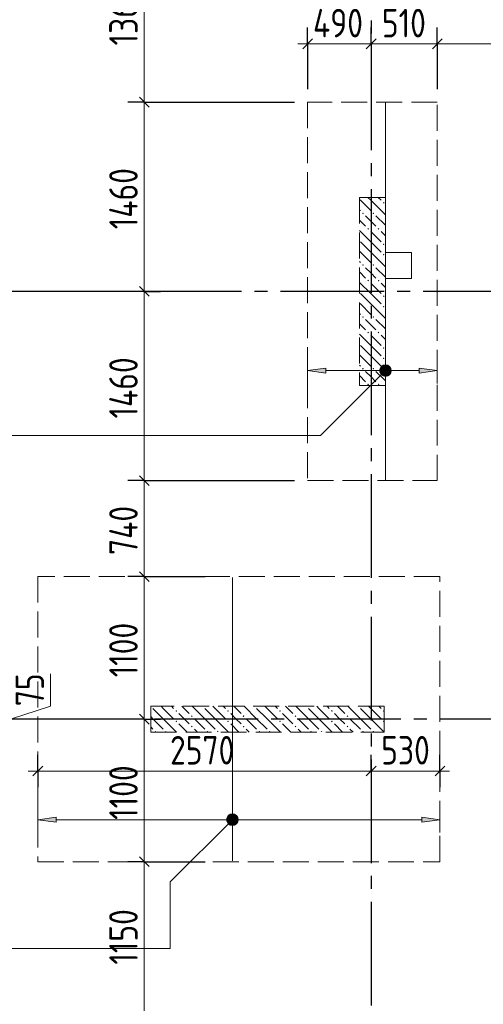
# Model space of a CAD drawing. Header units: millimetres. Extents: x 0 to 43617, y 0 to 59400.
# Tile 30 of 41: x 11914 to 15489, y 36830 to 44426. Entities that reach past the tile are written whole.
import ezdxf

# ---------------------------------------------------------------- set-up
doc = ezdxf.new("R2010")
doc.units = ezdxf.units.MM
doc.linetypes.add('______2', pattern=[270, 200, -70])
doc.linetypes.add('______5', pattern=[1100, 800, -100, 100, -100])
for name, color, linetype, lineweight in [('Standard', 7, 'Continuous', 25), ('ДОП Верх по Х', 7, 'Continuous', 25), ('ЖБ Пилон', 180, 'Continuous', 25), ('Оси', 40, '______5', 18), ('Позиционная метка номер позиции', 7, 'Continuous', 13), ('Примечания', 7, 'Continuous', 25)]:
    doc.layers.add(name, color=color, linetype=linetype, lineweight=lineweight)
doc.layers.add('ЖБ Перекрытие верхний уровень', color=7, linetype='Continuous', lineweight=25, true_color=0xe0e0ff)
doc.styles.add('GOST 2.304-81', font='txt')

msp = doc.modelspace()

# ---------------------------------------------------------------- hatches: boundary and pattern name
at = {"layer": 'ДОП Верх по Х', "linetype": 'Continuous', "lineweight": 13, "transparency": 33554687}
for points in [[(14274, 41699), (14134, 41719), (14274, 41739)], [(12194, 38234.5), (12054, 38254.5), (12194, 38274.5)]]:
    msp.add_hatch(color=7, dxfattribs=at).paths.add_polyline_path(points, flags=16)
for points in [[(14701.8, 41700.3), (14701.8, 41737.8), (14696.5, 41719)], [(14701.8, 41737.8), (14715.3, 41686.7), (14715.3, 41751.3)], [(14701.8, 41737.8), (14701.8, 41700.3), (14715.3, 41686.7)], [(14715.3, 41751.3), (14734, 41681.5), (14734, 41756.5)], [(14715.3, 41751.3), (14715.3, 41686.7), (14734, 41681.5)], [(14734, 41756.5), (14734, 41681.5), (14752.8, 41686.7)], [(14734, 41756.5), (14752.8, 41686.7), (14752.8, 41751.3)], [(14752.8, 41751.3), (14752.8, 41686.7), (14766.2, 41700.3)], [(14752.8, 41751.3), (14766.2, 41700.3), (14766.2, 41737.8)], [(14766.2, 41737.8), (14766.2, 41700.3), (14771.5, 41719)], [(14994, 41699), (15134, 41719), (14994, 41739)], [(13521.7, 38273.3), (13535.2, 38222.3), (13535.2, 38286.8)], [(13535.2, 38286.8), (13554, 38217), (13554, 38292)], [(13535.2, 38286.8), (13535.2, 38222.3), (13554, 38217)], [(13554, 38292), (13554, 38217), (13572.7, 38222.3)], [(13554, 38292), (13572.7, 38222.3), (13572.7, 38286.8)], [(13572.7, 38286.8), (13572.7, 38222.3), (13586.2, 38235.8)], [(13572.7, 38286.8), (13586.2, 38235.8), (13586.2, 38273.3)], [(13521.7, 38235.8), (13521.7, 38273.3), (13516.5, 38254.5)], [(13521.7, 38273.3), (13521.7, 38235.8), (13535.2, 38222.3)], [(13586.2, 38273.3), (13586.2, 38235.8), (13591.5, 38254.5)], [(15014, 38234.5), (15154, 38254.5), (15014, 38274.5)]]:
    msp.add_hatch(color=7, dxfattribs=at).paths.add_polyline_path(points)
at = {"layer": 'ЖБ Пилон', "linetype": 'Continuous', "lineweight": 18, "transparency": 33554687}
for points in [[(14714.5, 43013.1), (14721, 43019.6), (14727.5, 43013.1), (14721, 43006.6)], [(14554.4, 42933.1), (14560.9, 42939.6), (14567.4, 42933.1), (14560.9, 42926.6)], [(14634.5, 42933.1), (14640.9, 42939.6), (14647.4, 42933.1), (14640.9, 42926.6)], [(14594.5, 42813.1), (14601, 42819.6), (14607.5, 42813.1), (14601, 42806.6)], [(14674.5, 42813.1), (14681, 42819.6), (14687.5, 42813.1), (14681, 42806.6)], [(14714.5, 42693.1), (14721, 42699.6), (14727.5, 42693.1), (14721, 42686.6)], [(14714.5, 42613.1), (14721, 42619.6), (14727.5, 42613.1), (14721, 42606.6)], [(14554.4, 42533.1), (14560.9, 42539.6), (14567.4, 42533.1), (14560.9, 42526.6)], [(14634.5, 42533.1), (14640.9, 42539.6), (14647.4, 42533.1), (14640.9, 42526.6)], [(14594.5, 42413.1), (14601, 42419.6), (14607.5, 42413.1), (14601, 42406.6)], [(14674.5, 42413.1), (14681, 42419.6), (14687.5, 42413.1), (14681, 42406.6)], [(14714.5, 42293.1), (14721, 42299.6), (14727.5, 42293.1), (14721, 42286.6)], [(14714.5, 42213.1), (14721, 42219.6), (14727.5, 42213.1), (14721, 42206.6)], [(14554.4, 42133.1), (14560.9, 42139.6), (14567.4, 42133.1), (14560.9, 42126.6)], [(14634.5, 42133.1), (14640.9, 42139.6), (14647.4, 42133.1), (14640.9, 42126.6)], [(14594.5, 42013.1), (14601, 42019.6), (14607.5, 42013.1), (14601, 42006.6)], [(14674.5, 42013.1), (14681, 42019.6), (14687.5, 42013.1), (14681, 42006.6)], [(14714.5, 41893.1), (14721, 41899.6), (14727.5, 41893.1), (14721, 41886.6)], [(14714.5, 41813.1), (14721, 41819.6), (14727.5, 41813.1), (14721, 41806.6)], [(14554.4, 41733.1), (14560.9, 41739.6), (14567.4, 41733.1), (14560.9, 41726.6)], [(14634.5, 41733.1), (14640.9, 41739.6), (14647.4, 41733.1), (14640.9, 41726.6)], [(14594.5, 41613.1), (14601, 41619.6), (14607.5, 41613.1), (14601, 41606.6)], [(14674.5, 41613.1), (14681, 41619.6), (14687.5, 41613.1), (14681, 41606.6)], [(12924.3, 39130), (12924, 39129.7), (12924, 39130)], [(13324.3, 39130), (13321, 39126.6), (13317.6, 39130)], [(13724.3, 39130), (13721, 39126.6), (13717.6, 39130)], [(14124.3, 39130), (14121, 39126.6), (14117.6, 39130)], [(14524.3, 39130), (14521, 39126.6), (14517.6, 39130)], [(13114.5, 39093.1), (13121, 39099.6), (13127.5, 39093.1), (13121, 39086.6)], [(13234.5, 39053.1), (13241, 39059.6), (13247.4, 39053.1), (13241, 39046.6)], [(13514.5, 39093.1), (13521, 39099.6), (13527.5, 39093.1), (13521, 39086.6)], [(13634.5, 39053.1), (13641, 39059.6), (13647.4, 39053.1), (13641, 39046.6)], [(13914.5, 39093.1), (13921, 39099.6), (13927.5, 39093.1), (13921, 39086.6)], [(14034.5, 39053.1), (14041, 39059.6), (14047.4, 39053.1), (14041, 39046.6)], [(14314.5, 39093.1), (14321, 39099.6), (14327.5, 39093.1), (14321, 39086.6)], [(14434.5, 39053.1), (14441, 39059.6), (14447.4, 39053.1), (14441, 39046.6)], [(14714.5, 39093.1), (14721, 39099.6), (14724, 39096.6), (14724, 39089.7), (14721, 39086.6)], [(13114.5, 39013.1), (13121, 39019.6), (13127.5, 39013.1), (13121, 39006.6)], [(13234.5, 38973.1), (13241, 38979.6), (13247.4, 38973.1), (13241, 38966.6)], [(13514.5, 39013.1), (13521, 39019.6), (13527.5, 39013.1), (13521, 39006.6)], [(13634.5, 38973.1), (13641, 38979.6), (13647.4, 38973.1), (13641, 38966.6)], [(13914.5, 39013.1), (13921, 39019.6), (13927.5, 39013.1), (13921, 39006.6)], [(14034.5, 38973.1), (14041, 38979.6), (14047.4, 38973.1), (14041, 38966.6)], [(14314.5, 39013.1), (14321, 39019.6), (14327.5, 39013.1), (14321, 39006.6)], [(14434.5, 38973.1), (14441, 38979.6), (14447.4, 38973.1), (14441, 38966.6)], [(14714.5, 39013.1), (14721, 39019.6), (14724, 39016.6), (14724, 39009.7), (14721, 39006.6)], [(12954.4, 38933.1), (12960.9, 38939.6), (12967.4, 38933.1), (12964.3, 38930), (12957.6, 38930)], [(13034.5, 38933.1), (13041, 38939.6), (13047.4, 38933.1), (13044.3, 38930), (13037.6, 38930)], [(13354.4, 38933.1), (13360.9, 38939.6), (13367.4, 38933.1), (13364.3, 38930), (13357.6, 38930)], [(13434.5, 38933.1), (13441, 38939.6), (13447.4, 38933.1), (13444.3, 38930), (13437.6, 38930)], [(13754.4, 38933.1), (13760.9, 38939.6), (13767.4, 38933.1), (13764.3, 38930), (13757.6, 38930)], [(13834.5, 38933.1), (13841, 38939.6), (13847.4, 38933.1), (13844.3, 38930), (13837.6, 38930)], [(14154.4, 38933.1), (14160.9, 38939.6), (14167.4, 38933.1), (14164.3, 38930), (14157.6, 38930)], [(14234.5, 38933.1), (14241, 38939.6), (14247.4, 38933.1), (14244.3, 38930), (14237.6, 38930)], [(14554.4, 38933.1), (14560.9, 38939.6), (14567.4, 38933.1), (14564.3, 38930), (14557.6, 38930)], [(14634.5, 38933.1), (14641, 38939.6), (14647.4, 38933.1), (14644.3, 38930), (14637.6, 38930)]]:
    msp.add_hatch(color=7, dxfattribs=at).paths.add_polyline_path(points, flags=16)
at = {"layer": 'Позиционная метка номер позиции', "linetype": 'Continuous', "lineweight": 13, "transparency": 33554687}
for points in [[(14765.8, 41687.2), (14702.2, 41750.8), (14690.7, 41730.5)], [(14765.8, 41687.2), (14690.7, 41730.5), (14745.4, 41675.7)], [(14745.4, 41675.7), (14690.7, 41730.5), (14690.7, 41707.5)], [(14745.4, 41675.7), (14690.7, 41707.5), (14722.5, 41675.7)], [(14722.5, 41675.7), (14690.7, 41707.5), (14702.2, 41687.2)], [(14777.3, 41707.5), (14722.5, 41762.3), (14702.2, 41750.8)], [(14777.3, 41707.5), (14702.2, 41750.8), (14765.8, 41687.2)], [(14777.3, 41730.5), (14745.4, 41762.3), (14722.5, 41762.3)], [(14777.3, 41730.5), (14722.5, 41762.3), (14777.3, 41707.5)], [(14745.4, 41762.3), (14777.3, 41730.5), (14765.8, 41750.8)], [(13585.8, 38222.7), (13522.2, 38286.4), (13510.7, 38266)], [(13597.3, 38243.1), (13542.5, 38297.8), (13522.2, 38286.4)], [(13597.3, 38243.1), (13522.2, 38286.4), (13585.8, 38222.7)], [(13597.3, 38266), (13565.4, 38297.8), (13542.5, 38297.8)], [(13597.3, 38266), (13542.5, 38297.8), (13597.3, 38243.1)], [(13565.4, 38297.8), (13597.3, 38266), (13585.8, 38286.4)], [(13585.8, 38222.7), (13510.7, 38266), (13565.4, 38211.3)], [(13565.4, 38211.3), (13510.7, 38266), (13510.7, 38243.1)], [(13565.4, 38211.3), (13510.7, 38243.1), (13542.5, 38211.3)], [(13542.5, 38211.3), (13510.7, 38243.1), (13522.2, 38222.7)]]:
    msp.add_hatch(color=7, dxfattribs=at).paths.add_polyline_path(points)

# ---------------------------------------------------------------- linework, layer by layer
at = {"layer": 'Standard', "color": 251, "linetype": 'Continuous', "lineweight": -3, "true_color": 0x656565, "transparency": 33554687}
for p, q in [((14134, 44240), (14134, 44365)), ((14624, 44240), (14624, 44365)), ((15134, 44240), (15134, 44365)), ((14134, 44240), (14134, 44115)), ((14134, 44240), (14134, 43890)), ((14624, 44240), (14624, 44115)), ((15134, 44240), (15134, 44115)), ((15134, 44240), (15134, 43890)), ((12874, 43790), (12749, 43790)), ((12874, 43790), (12999, 43790)), ((12874, 42330), (12749, 42330)), ((12874, 42330), (12999, 42330)), ((12874, 40870), (12749, 40870)), ((12874, 40870), (12999, 40870)), ((12874, 40130), (12749, 40130)), ((12874, 40130), (12999, 40130)), ((12874, 39030), (12749, 39030)), ((12874, 39030), (12999, 39030)), ((12054, 38630), (12054, 38755)), ((14624, 38630), (14624, 38755)), ((15154, 38630), (15154, 38755)), ((12054, 38630), (12054, 38505)), ((12054, 38630), (12054, 38630)), ((14624, 38630), (14624, 38505)), ((14624, 38630), (14624, 38092.3)), ((15154, 38630), (15154, 38505)), ((15154, 38630), (15154, 38630)), ((12874, 37930), (12749, 37930)), ((12874, 37930), (12999, 37930))]:
    msp.add_line(p, q, dxfattribs=at)
at = {"layer": 'Standard', "color": 7, "linetype": 'Continuous', "lineweight": 13, "transparency": 33554687}
for p, q in [((14134, 44240), (14059, 44240)), ((14624, 44240), (14134, 44240)), ((15134, 44240), (14624, 44240)), ((16324, 44240), (15134, 44240)), ((12874, 40130), (12874, 40870)), ((12152, 39130), (12152, 39380.1)), ((11724, 38992.5), (12152, 39130)), ((12054, 38630), (11979, 38630)), ((14624, 38630), (12054, 38630)), ((15154, 38630), (14624, 38630)), ((15154, 38630), (15229, 38630))]:
    msp.add_line(p, q, dxfattribs=at)
at = {"layer": 'Standard', "color": 7, "linetype": 'Continuous', "lineweight": 25, "transparency": 33554687}
for p, q in [((14171.5, 44277.5), (14096.5, 44202.5)), ((14661.5, 44277.5), (14586.5, 44202.5)), ((15171.5, 44277.5), (15096.5, 44202.5)), ((12911.5, 43752.5), (12836.5, 43827.5)), ((12911.5, 42292.5), (12836.5, 42367.5)), ((12911.5, 40832.5), (12836.5, 40907.5)), ((12911.5, 40092.5), (12836.5, 40167.5)), ((12911.5, 38992.5), (12836.5, 39067.5)), ((12091.5, 38667.5), (12016.5, 38592.5)), ((14661.5, 38667.5), (14586.5, 38592.5)), ((15191.5, 38667.5), (15116.5, 38592.5)), ((12911.5, 37892.5), (12836.5, 37967.5))]:
    msp.add_line(p, q, dxfattribs=at)
at = {"layer": 'Standard', "color": 7, "linetype": 'Continuous', "lineweight": 13, "transparency": 33554687}
for points in [[(12874, 43790), (12874, 44316.8), (12874, 44316.8), (12874, 45150)], [(12874, 42330), (12874, 43325.2), (12874, 43325.2), (12874, 43790)], [(12874, 40870), (12874, 40924), (12874, 40924), (12874, 42202.2), (12874, 42202.2), (12874, 42330)], [(12874, 39030), (12874, 39607.8), (12874, 39607.8), (12874, 40130)], [(12874, 37930), (12874, 38658.4), (12874, 38658.4), (12874, 39030)], [(12874, 36780), (12874, 36816.3), (12874, 36816.3), (12874, 37807.9), (12874, 37807.9), (12874, 37930)]]:
    msp.add_lwpolyline(points, dxfattribs=at)
at = {"layer": 'Standard', "color": 251, "linetype": 'Continuous', "lineweight": -3, "true_color": 0x656565, "transparency": 33554687}
for points in [[(14624, 44240), (14624, 44257), (14624, 44257), (14624, 44295)], [(12874, 43790), (12888.6, 43790), (12888.6, 43790), (12907, 43790), (12907, 43790), (12924.1, 43790), (12924.1, 43790), (12943.2, 43790), (12943.2, 43790), (12960.8, 43790), (12960.8, 43790), (12973.1, 43790), (12973.1, 43790), (12982.8, 43790), (12982.8, 43790), (12993.1, 43790), (12993.1, 43790), (14034, 43790)], [(12874, 42330), (12866.8, 42330), (12866.8, 42330), (12455.3, 42330)], [(12874, 40870), (12898.9, 40870), (12898.9, 40870), (12924.7, 40870), (12924.7, 40870), (12944.4, 40870), (12944.4, 40870), (12960, 40870), (12960, 40870), (12974.5, 40870), (12974.5, 40870), (12990.7, 40870), (12990.7, 40870), (13005.6, 40870), (13005.6, 40870), (13016, 40870), (13016, 40870), (13024.2, 40870), (13024.2, 40870), (13032.9, 40870), (13032.9, 40870), (14034, 40870)], [(12874, 40130), (12885.4, 40130), (12885.4, 40130), (12915.1, 40130), (12915.1, 40130), (12939.7, 40130), (12939.7, 40130), (12958.6, 40130), (12958.6, 40130), (12973.5, 40130), (12973.5, 40130), (12987.3, 40130), (12987.3, 40130), (13002.7, 40130), (13002.7, 40130), (13016.9, 40130), (13016.9, 40130), (13026.9, 40130), (13026.9, 40130), (13034.7, 40130), (13034.7, 40130), (13043, 40130), (13043, 40130), (13344, 40130)], [(12874, 39030), (12864.9, 39030), (12864.9, 39030), (12582.9, 39030)], [(12874, 37930), (12894.8, 37930), (12894.8, 37930), (12916.5, 37930), (12916.5, 37930), (12937.9, 37930), (12937.9, 37930), (12963.4, 37930), (12963.4, 37930), (12984.5, 37930), (12984.5, 37930), (13000.7, 37930), (13000.7, 37930), (13013.4, 37930), (13013.4, 37930), (13025.3, 37930), (13025.3, 37930), (13038.5, 37930), (13038.5, 37930), (13050.7, 37930), (13050.7, 37930), (13059.2, 37930), (13059.2, 37930), (13065.9, 37930), (13065.9, 37930), (13073, 37930), (13073, 37930), (13344, 37930)]]:
    msp.add_lwpolyline(points, dxfattribs=at)
at = {"layer": 'ДОП Верх по Х', "color": 7, "linetype": 'Continuous', "lineweight": 18, "transparency": 33554687}
for p, q in [((14734, 43784), (14734, 40876)), ((13554, 37936), (13554, 40124))]:
    msp.add_line(p, q, dxfattribs=at)
at = {"layer": 'ДОП Верх по Х', "color": 251, "linetype": 'Continuous', "lineweight": 13, "true_color": 0x494949, "transparency": 33554687}
for p, q in [((14134, 41719), (14134, 41819)), ((15134, 41719), (15134, 41819)), ((14134, 41719), (14274, 41739)), ((14274, 41699), (14134, 41719)), ((14134, 41719), (14134, 41619)), ((14134, 41719), (14134, 41719)), ((14274, 41739), (14274, 41699)), ((14274, 41719), (14704, 41719)), ((14734, 41756.5), (14734, 41756.5)), ((14764, 41719), (14994, 41719)), ((15134, 41719), (14994, 41739)), ((14994, 41739), (14994, 41699)), ((14994, 41699), (15134, 41719)), ((15134, 41719), (15134, 41619)), ((15134, 41719), (15134, 41719)), ((14734, 41681.5), (14734, 41681.5)), ((12054, 38254.5), (12054, 38354.5)), ((13554, 38292), (13554, 38292)), ((15154, 38254.5), (15154, 38354.5)), ((12054, 38254.5), (12194, 38274.5)), ((12194, 38234.5), (12054, 38254.5)), ((12054, 38254.5), (12054, 38154.5)), ((12054, 38254.5), (12054, 38254.5)), ((12194, 38274.5), (12194, 38234.5)), ((12194, 38254.5), (13524, 38254.5)), ((13554, 38217), (13554, 38217)), ((13584, 38254.5), (15014, 38254.5)), ((15154, 38254.5), (15014, 38274.5)), ((15014, 38274.5), (15014, 38234.5)), ((15014, 38234.5), (15154, 38254.5)), ((15154, 38254.5), (15154, 38154.5)), ((15154, 38254.5), (15154, 38254.5))]:
    msp.add_line(p, q, dxfattribs=at)
for centre in [(14734, 41719), (13554, 38254.5)]:
    msp.add_circle(centre, 37.5, dxfattribs=at)
at = {"layer": 'ЖБ Перекрытие верхний уровень', "color": 7, "linetype": 'Continuous', "lineweight": 18, "transparency": 33554687}
for p, q in [((14934, 42630), (14734, 42630)), ((14734, 42630), (14734, 42430)), ((14934, 42430), (14934, 42630)), ((14734, 42430), (14934, 42430))]:
    msp.add_line(p, q, dxfattribs=at)
at = {"layer": 'ЖБ Пилон', "color": 253, "linetype": '______2', "lineweight": 13, "true_color": 0xa0a0a0, "transparency": 33554687}
for p, q in [((14534, 43055), (14534, 41605)), ((14734, 43055), (14534, 43055)), ((14734, 41605), (14734, 43055)), ((14534, 41605), (14734, 41605)), ((14724, 39130), (12924, 39130)), ((12924, 39130), (12924, 38930)), ((14724, 38930), (14724, 39130)), ((12924, 38930), (14724, 38930))]:
    msp.add_line(p, q, dxfattribs=at)
at = {"layer": 'ЖБ Пилон', "color": 9, "linetype": 'Continuous', "lineweight": 18, "true_color": 0xc7c7c7, "transparency": 33554687}
for p, q in [((14541, 43033.1), (14534, 43040.1)), ((14541, 43033.1), (14621, 42953.1)), ((14599.1, 43055), (14621, 43033.1)), ((14621, 43033.1), (14734, 42920.1)), ((14679.1, 43055), (14701, 43033.1)), ((14534, 42960.1), (14541, 42953.1)), ((14534, 42880.1), (14581, 42833.1)), ((14621, 42873.1), (14581, 42913.1)), ((14660.9, 42833.1), (14621, 42873.1)), ((14660.9, 42913.1), (14734, 42840.1)), ((14621, 42713.1), (14534, 42800.1)), ((14621, 42793.1), (14701, 42713.1)), ((14701, 42793.1), (14734, 42760.1)), ((14541, 42713.1), (14621, 42633.1)), ((14621, 42713.1), (14701, 42633.1)), ((14541, 42633.1), (14534, 42640.1)), ((14541, 42633.1), (14621, 42553.1)), ((14621, 42633.1), (14734, 42520.1)), ((14534, 42560.1), (14541, 42553.1)), ((14534, 42480.1), (14581, 42433.1)), ((14621, 42473.1), (14581, 42513.1)), ((14660.9, 42433.1), (14621, 42473.1)), ((14660.9, 42513.1), (14734, 42440.1)), ((14621, 42313.1), (14534, 42400.1)), ((14621, 42393.1), (14701, 42313.1)), ((14701, 42393.1), (14734, 42360.1)), ((14541, 42313.1), (14621, 42233.1)), ((14621, 42313.1), (14701, 42233.1)), ((14541, 42233.1), (14534, 42240.1)), ((14534, 42160.1), (14541, 42153.1)), ((14541, 42233.1), (14621, 42153.1)), ((14621, 42233.1), (14734, 42120.1)), ((14621, 42073.1), (14581, 42113.1)), ((14660.9, 42113.1), (14734, 42040.1)), ((14534, 42080.1), (14581, 42033.1)), ((14660.9, 42033.1), (14621, 42073.1)), ((14621, 41913.1), (14534, 42000.1)), ((14621, 41993.1), (14701, 41913.1)), ((14701, 41993.1), (14734, 41960.1)), ((14541, 41913.1), (14621, 41833.1)), ((14621, 41913.1), (14701, 41833.1)), ((14541, 41833.1), (14534, 41840.1)), ((14541, 41833.1), (14621, 41753.1)), ((14621, 41833.1), (14734, 41720.1)), ((14534, 41760.1), (14541, 41753.1)), ((14621, 41673.1), (14581, 41713.1)), ((14660.9, 41713.1), (14734, 41640.1)), ((14534, 41680.1), (14581, 41633.1)), ((14660.9, 41633.1), (14621, 41673.1)), ((13021, 39113.1), (13004.1, 39130)), ((13084.1, 39130), (13101, 39113.1)), ((13164.1, 39130), (13221, 39073.1)), ((13341, 39033.1), (13244.1, 39130)), ((13421, 39113.1), (13404.1, 39130)), ((13484.1, 39130), (13501, 39113.1)), ((13564.1, 39130), (13621, 39073.1)), ((13741, 39033.1), (13644.1, 39130)), ((13821, 39113.1), (13804.1, 39130)), ((13884.1, 39130), (13901, 39113.1)), ((13964.1, 39130), (14021, 39073.1)), ((14141, 39033.1), (14044.1, 39130)), ((14221, 39113.1), (14204.1, 39130)), ((14284.1, 39130), (14301, 39113.1)), ((14364.1, 39130), (14421, 39073.1)), ((14541, 39033.1), (14444.1, 39130)), ((14621, 39113.1), (14604.1, 39130)), ((14684.1, 39130), (14701, 39113.1)), ((12941, 39033.1), (12924, 39050.1)), ((12941, 39113.1), (13021, 39033.1)), ((13021, 39113.1), (13101, 39033.1)), ((13181, 39033.1), (13141, 39073.1)), ((13341, 39113.1), (13421, 39033.1)), ((13421, 39113.1), (13501, 39033.1)), ((13581, 39033.1), (13541, 39073.1)), ((13741, 39113.1), (13821, 39033.1)), ((13821, 39113.1), (13901, 39033.1)), ((13981, 39033.1), (13941, 39073.1)), ((14141, 39113.1), (14221, 39033.1)), ((14221, 39113.1), (14301, 39033.1)), ((14381, 39033.1), (14341, 39073.1)), ((14541, 39113.1), (14621, 39033.1)), ((14621, 39113.1), (14701, 39033.1)), ((12924, 38970.1), (12941, 38953.1)), ((12941, 39033.1), (13021, 38953.1)), ((13021, 39033.1), (13124.1, 38930)), ((13141, 38993.1), (13204.1, 38930)), ((13221, 38993.1), (13181, 39033.1)), ((13260.9, 39033.1), (13341, 38953.1)), ((13341, 39033.1), (13421, 38953.1)), ((13421, 39033.1), (13524.1, 38930)), ((13541, 38993.1), (13604.1, 38930)), ((13621, 38993.1), (13581, 39033.1)), ((13660.9, 39033.1), (13741, 38953.1)), ((13741, 39033.1), (13821, 38953.1)), ((13821, 39033.1), (13924.1, 38930)), ((13941, 38993.1), (14004.1, 38930)), ((14021, 38993.1), (13981, 39033.1)), ((14060.9, 39033.1), (14141, 38953.1)), ((14141, 39033.1), (14221, 38953.1)), ((14221, 39033.1), (14324.1, 38930)), ((14341, 38993.1), (14404.1, 38930)), ((14421, 38993.1), (14381, 39033.1)), ((14460.9, 39033.1), (14541, 38953.1)), ((14541, 39033.1), (14621, 38953.1)), ((14621, 39033.1), (14724, 38930.1)), ((13260.9, 38953.1), (13284.1, 38930)), ((13660.9, 38953.1), (13684.1, 38930)), ((14060.9, 38953.1), (14084.1, 38930)), ((14460.9, 38953.1), (14484.1, 38930))]:
    msp.add_line(p, q, dxfattribs=at)
at = {"layer": 'Оси', "color": 8, "linetype": '______5', "lineweight": -3, "transparency": 33554687}
for p, q in [((14624, 57420), (14624, 7100)), ((26824, 42330), (3600, 42330)), ((22554, 39030), (3600, 39030))]:
    msp.add_line(p, q, dxfattribs=at)
at = {"layer": 'Позиционная метка номер позиции', "color": 7, "linetype": 'Continuous', "lineweight": 13, "transparency": 33554687}
for p, q in [((14702.2, 41750.8), (14702.2, 41750.8)), ((14765.8, 41750.8), (14765.8, 41750.8)), ((14702.2, 41687.2), (14702.2, 41687.2)), ((14765.8, 41687.2), (14765.8, 41687.2)), ((13522.2, 38286.4), (13522.2, 38286.4)), ((13585.8, 38286.4), (13585.8, 38286.4)), ((13522.2, 38222.7), (13522.2, 38222.7)), ((13585.8, 38222.7), (13585.8, 38222.7))]:
    msp.add_line(p, q, dxfattribs=at)
for points in [[(14734, 41719), (14234, 41219), (4920.5, 41219)], [(13554, 38254.5), (13073.2, 37773.7), (13073.2, 37261), (4920.5, 37261)]]:
    msp.add_lwpolyline(points, dxfattribs=at)
for centre in [(14734, 41719), (13554, 38254.5)]:
    msp.add_circle(centre, 45, dxfattribs=at)
at = {"layer": 'Примечания', "color": 7, "linetype": '______2', "lineweight": 18, "transparency": 33554687}
for p, q in [((15134, 43790), (14134, 43790)), ((14134, 43790), (14134, 40870)), ((15134, 40870), (15134, 43790)), ((14134, 40870), (15134, 40870)), ((15154, 40130), (12054, 40130)), ((12054, 40130), (12054, 37930)), ((15154, 37930), (15154, 40130)), ((12054, 37930), (15154, 37930))]:
    msp.add_line(p, q, dxfattribs=at)

# ---------------------------------------------------------------- texts
at = {"layer": 'Standard', "color": 7, "linetype": 'Continuous', "lineweight": 25, "transparency": 33554687, "char_height": 220, "attachment_point": 7, "rotation": 90, "style": 'GOST 2.304-81'}
for s, insert, width in [('1360', (12824, 44227.6), 610.171), ('1460', (12824, 42809.8), 625.729), ('1460', (12824, 41349.8), 625.741), ('740', (12824, 40296.7), 531.96), ('1100', (12824, 39353.2), 578.854), ('75', (12102, 39130), 375.741), ('1100', (12824, 38253.2), 578.854), ('1150', (12824, 37136.1), 563.284)]:
    msp.add_mtext(s, dxfattribs=dict(at, insert=insert, width=width))
at = {"layer": 'Standard', "color": 7, "linetype": 'Continuous', "lineweight": 25, "transparency": 33554687, "char_height": 220, "attachment_point": 7, "style": 'GOST 2.304-81'}
for s, insert, width in [('490', (14175.7, 44290), 531.973), ('510', (14707, 44290), 469.503), ('2570', (13073.2, 38680), 657.046), ('530', (14701.3, 38680), 500.82)]:
    msp.add_mtext(s, dxfattribs=dict(at, insert=insert, width=width))

doc.saveas('drawing.dxf')
